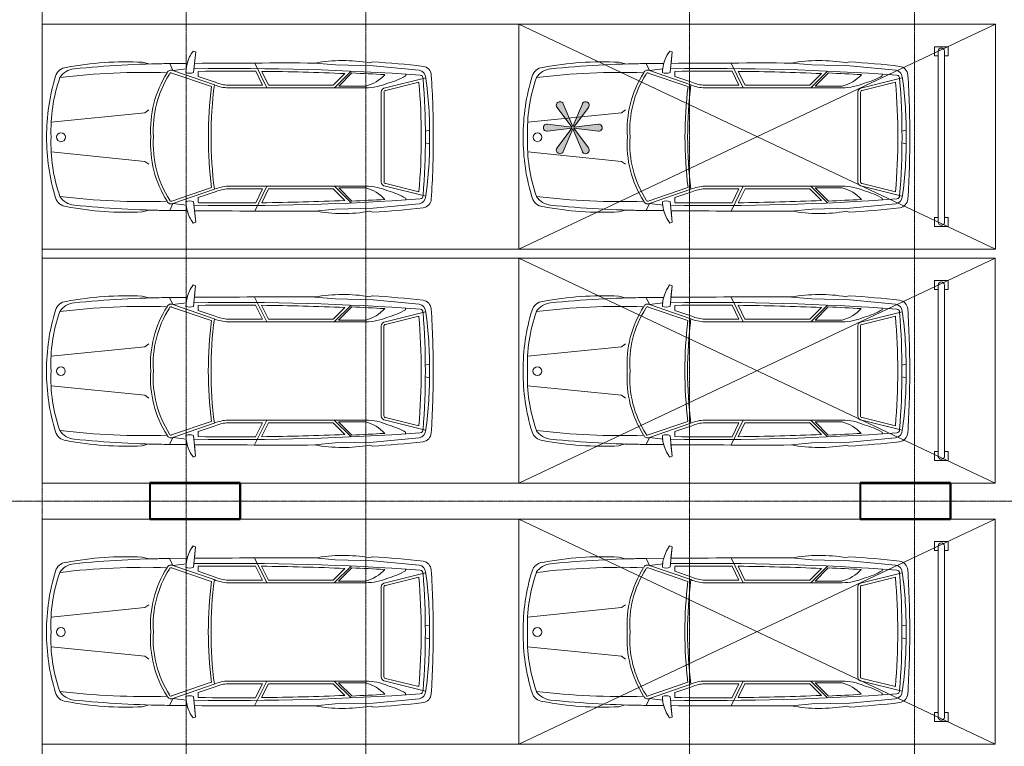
# Model space of a CAD drawing. Header units: millimetres. Extents: x 5617 to 112254, y 7718 to 133720.
# Tile 75 of 82: x 72951 to 83901, y 103475 to 111550. Entities that reach past the tile are written whole.
import ezdxf

# ---------------------------------------------------------------- set-up
doc = ezdxf.new("R2010")
doc.units = ezdxf.units.MM
doc.linetypes.add('Линия сетки', pattern=[25, 20, -2.5, 0, -2.5])
for name, color, linetype, lineweight in [('Оси', 7, 'Continuous', 9), ('Парковка', 7, 'Continuous', 18), ('Перекрытия', 7, 'Continuous', 18), ('Стены разрез', 7, 'Continuous', 40), ('Элементы узлов', 7, 'Continuous', 18)]:
    doc.layers.add(name, color=color, linetype=linetype, lineweight=lineweight)

# ---------------------------------------------------------------- blocks, each defined once
blk = doc.blocks.new('199_Парковочные места 3 класса и МГН - Средний класс-5604843-МКСС_LB01_-7_650__Кабельные конструкции_Лотки_2')
at = {"layer": 'Парковка', "color": 253, "true_color": 0xaaaaaa}
for p, q in [((2500, 5300), (0, 5300)), ((0, 5300), (0, 0)), ((2500, 0), (2500, 5300)), ((0, 0), (2500, 0))]:
    blk.add_line(p, q, dxfattribs=at)
at = {"layer": 'Элементы узлов', "color": 253, "true_color": 0xaaaaaa}
for p, q in [((1188, 4261), (1177, 4307)), ((1320, 4261), (1331, 4307)), ((512, 4192), (463, 3682)), ((708, 3817), (596, 4265)), ((738, 3820), (646, 4189)), ((1770, 3820), (1862, 4189)), ((1800, 3817), (1912, 4265)), ((1996, 4192), (2045, 3682)), ((574, 4042), (555, 4042)), ((1933, 4042), (1953, 4042)), ((1254, 3801), (754, 3801)), ((1254, 3771), (754, 3771)), ((1254, 3801), (1754, 3801)), ((1254, 3771), (1754, 3771)), ((419, 3676), (428, 3642)), ((428, 3642), (419, 3676)), ((463, 3682), (453, 3260)), ((2045, 3682), (2054, 3260)), ((2088, 3676), (2079, 3642)), ((2088, 3676), (2079, 3642)), ((688, 3297), (688, 3598)), ((708, 2069), (708, 3598)), ((1800, 2069), (1800, 3598)), ((1820, 3297), (1820, 3598)), ((708, 3249), (522, 3435)), ((688, 3297), (542, 3443)), ((1800, 3249), (1986, 3435)), ((1820, 3297), (1966, 3443)), ((678, 3237), (549, 3366)), ((1830, 3237), (1959, 3366)), ((453, 3260), (432, 3033)), ((678, 2516), (678, 3237)), ((1830, 2516), (1830, 3237)), ((2054, 3260), (2076, 3033)), ((708, 2497), (432, 2363)), ((678, 2449), (523, 2374)), ((678, 2516), (524, 2441)), ((678, 2069), (678, 2449)), ((1800, 2497), (2076, 2363)), ((1830, 2516), (1984, 2441)), ((1830, 2069), (1830, 2449)), ((1830, 2449), (1984, 2374)), ((515, 1453), (673, 1914)), ((543, 1440), (693, 1881)), ((580, 1736), (645, 1925)), ((1965, 1440), (1814, 1881)), ((1992, 1453), (1835, 1914)), ((1927, 1736), (1863, 1925)), ((298, 1678), (308, 1707)), ((298, 1678), (308, 1707)), ((308, 1707), (536, 1683)), ((308, 1707), (435, 1693)), ((580, 1736), (525, 1736)), ((1927, 1736), (1983, 1736)), ((2200, 1707), (1972, 1683)), ((2072, 1693), (2200, 1707)), ((2210, 1678), (2200, 1707)), ((2200, 1707), (2210, 1678)), ((436, 1612), (438, 1418)), ((438, 1418), (436, 1612)), ((515, 1453), (497, 1605)), ((1992, 1453), (2011, 1605)), ((2072, 1612), (2070, 1418)), ((2072, 1612), (2070, 1418)), ((515, 1453), (438, 1418)), ((1992, 1453), (2070, 1418)), ((422, 1114), (442, 1185)), ((422, 1114), (442, 1185)), ((953, 1186), (984, 1142)), ((984, 1142), (1090, 99)), ((1524, 1142), (1418, 99)), ((1555, 1186), (1524, 1142)), ((2085, 1114), (2065, 1185)), ((2065, 1185), (2085, 1114))]:
    blk.add_line(p, q, dxfattribs=at)
blk.add_circle((1256, 208), 49.6, dxfattribs=at)
for centre, radius, start, end in [((571, 4224), 103, 93.6407, 173.1165), ((571, 4224), 103, 93.6407, 173.1165), ((1250, -6442), 10791, 89.9787, 93.6407), ((1250, -6442), 10791, 89.9787, 93.6407), ((1185, 180), 4128, 89.0501, 98.2092), ((1258, -6442), 10791, 86.3593, 90.0213), ((1258, -6442), 10791, 86.3593, 90.0213), ((1322, 180), 4128, 81.7908, 90.9499), ((1937, 4224), 103, 6.8835, 86.3593), ((1937, 4224), 103, 6.8835, 86.3593), ((9206, 3182), 8801, 173.1165, 176.7833), ((9206, 3182), 8801, 173.1165, 176.7833), ((30000, 2118), 29508, 175.9457, 180.8366), ((593, 4184), 81.1, 87.5771, 174.3071), ((600, 4202), 33.8, 82.905, 175.9457), ((1254, -3792), 8054, 85.3719, 94.6281), ((1254, -2689), 6905, 84.9489, 95.0511), ((1908, 4202), 33.8, 4.0543, 97.095), ((1915, 4184), 81.1, 5.6929, 92.4229), ((-27492, 2118), 29508, 359.1634, 4.0543), ((-6698, 3182), 8801, 3.2167, 6.8835), ((-6698, 3182), 8801, 3.2167, 6.8835), ((-103, 3648), 783, 14.4186, 30.1446), ((2611, 3648), 783, 149.8554, 165.5814), ((104, 3598), 603, 359.9999, 24.0001), ((2403, 3598), 603, 155.9999, 180.0001), ((30000, 2118), 29488, 176.7104, 177.4243), ((270, 3492), 431, 14.2603, 47.5583), ((754, 3817), 46.1, 180, 270), ((754, 3817), 16.1, 170.2127, 270), ((1754, 3817), 16.1, 270, 9.7873), ((1754, 3817), 46.1, 270, 360), ((2238, 3492), 431, 132.4417, 165.7397), ((-27492, 2118), 29488, 2.5757, 3.2896), ((2198, 3346), 1794, 170.5335, 190.0508), ((2198, 3346), 1794, 170.5335, 190.0508), ((310, 3346), 1794, 349.9492, 9.4665), ((310, 3346), 1794, 349.9492, 9.4665), ((30000, 2118), 29478, 177.5739, 179.3716), ((-27492, 2118), 29478, 0.6284, 2.4261), ((122295, 2694), 121864, 179.84038, 180.47042), ((122295, 2694), 121864, 179.84038, 180.47042), ((-119787, 2694), 121864, 359.52958, 0.15962), ((-119787, 2694), 121864, 359.52958, 0.15962), ((30000, 2118), 29478, 179.5021, 180.7418), ((-27492, 2118), 29478, 359.2582, 0.4979), ((308, 2078), 370, 335.614, 358.6829), ((308, 2078), 400, 335.8269, 358.7333), ((2200, 2078), 400, 181.2667, 204.1731), ((2200, 2078), 370, 181.3171, 204.386), ((1254, 6445), 4567, 262.6911, 277.3091), ((1254, 6445), 4597, 262.9967, 277.0036), ((546, 2020), 422, 234.0334, 268.6551), ((546, 2020), 422, 234.0334, 254.9198), ((444, 1640), 101, 335.1844, 24.8156), ((2064, 1640), 101, 155.1844, 204.8156), ((1962, 2020), 422, 271.3449, 305.9666), ((1962, 2020), 422, 285.0802, 305.9666), ((555, 1432), 44.9, 152.0765, 249.8627), ((555, 1432), 14.9, 145.3433, 249.8627), ((1953, 1432), 14.9, 280.8242, 34.6567), ((1953, 1432), 44.9, 290.1373, 27.9235), ((12318, 1543), 11881, 180.5997, 185.7413), ((12318, 1543), 11881, 180.5997, 181.7231), ((8358, 1141), 7822, 178.1805, 186.9391), ((1172, 2380), 1175, 237.4377, 273.9819), ((1172, 2380), 1145, 237.4377, 274.0864), ((1335, 2380), 1145, 265.9136, 302.7696), ((1335, 2380), 1175, 266.0181, 302.5623), ((-5850, 1141), 7822, 353.0609, 1.8195), ((-9810, 1543), 11881, 354.2587, 359.4003), ((-9810, 1543), 11881, 358.2769, 359.4003), ((3991, 937), 3573, 177.157, 190.805), ((3991, 937), 3573, 177.157, 190.805), ((-1483, 937), 3573, 349.195, 2.843), ((-1483, 937), 3573, 349.195, 2.843), ((710, 376), 215, 185.7413, 236.8444), ((1797, 376), 215, 303.1556, 354.2587), ((617, 279), 137, 184.9335, 253.1284), ((617, 279), 137, 184.9335, 253.1284), ((1890, 279), 137, 286.8716, 355.0665), ((1890, 279), 137, 286.8716, 355.0665), ((1254, 2377), 2329, 253.1284, 269.9999), ((1254, 2377), 2329, 253.1284, 269.9999), ((1178, 1869), 1772, 250.7131, 272.4464), ((1329, 1869), 1772, 267.5536, 289.2869), ((1254, 2377), 2329, 270.0001, 286.8716), ((1254, 2377), 2329, 270.0001, 286.8716)]:
    blk.add_arc(centre, radius, start, end, dxfattribs=at)
blk = doc.blocks.new('199_Парковочные места 3 класса и МГН - Средний класс-5604844-МКСС_LB01_-7_650__Кабельные конструкции_Лотки_2')
at = {"layer": 'Парковка', "color": 253, "true_color": 0xaaaaaa}
for p, q in [((0, 5300), (2500, 0)), ((0, 0), (2500, 5300)), ((2500, 5300), (0, 5300)), ((0, 5300), (0, 0)), ((2500, 0), (2500, 5300)), ((250, 4775), (350, 4775)), ((250, 4625), (250, 4775)), ((300, 4735), (2200, 4735)), ((350, 4735), (350, 4775)), ((2150, 4735), (2150, 4775)), ((2150, 4775), (2250, 4775)), ((2250, 4625), (2250, 4775)), ((250, 4625), (350, 4625)), ((300, 4665), (2200, 4665)), ((350, 4625), (350, 4665)), ((2150, 4625), (2150, 4665)), ((2150, 4625), (2250, 4625)), ((0, 0), (2500, 0))]:
    blk.add_line(p, q, dxfattribs=at)
for centre, start, end in [((300, 4700), 90, 270), ((2200, 4700), 270, 90)]:
    blk.add_arc(centre, 35, start, end, dxfattribs=at)
at = {"layer": 'Элементы узлов', "color": 253, "true_color": 0xaaaaaa}
for p, q in [((1188, 4261), (1177, 4307)), ((1320, 4261), (1331, 4307)), ((512, 4192), (463, 3682)), ((708, 3817), (596, 4265)), ((738, 3820), (646, 4189)), ((1770, 3820), (1862, 4189)), ((1800, 3817), (1912, 4265)), ((1996, 4192), (2045, 3682)), ((574, 4042), (555, 4042)), ((1933, 4042), (1953, 4042)), ((1254, 3801), (754, 3801)), ((1254, 3771), (754, 3771)), ((1254, 3801), (1754, 3801)), ((1254, 3771), (1754, 3771)), ((419, 3676), (428, 3642)), ((428, 3642), (419, 3676)), ((463, 3682), (453, 3260)), ((2045, 3682), (2054, 3260)), ((2088, 3676), (2079, 3642)), ((2088, 3676), (2079, 3642)), ((688, 3297), (688, 3598)), ((708, 2069), (708, 3598)), ((1800, 2069), (1800, 3598)), ((1820, 3297), (1820, 3598)), ((708, 3249), (522, 3435)), ((688, 3297), (542, 3443)), ((1800, 3249), (1986, 3435)), ((1820, 3297), (1966, 3443)), ((678, 3237), (549, 3366)), ((1830, 3237), (1959, 3366)), ((453, 3260), (432, 3033)), ((678, 2516), (678, 3237)), ((1830, 2516), (1830, 3237)), ((2054, 3260), (2076, 3033)), ((708, 2497), (432, 2363)), ((678, 2449), (523, 2374)), ((678, 2516), (524, 2441)), ((678, 2069), (678, 2449)), ((1800, 2497), (2076, 2363)), ((1830, 2516), (1984, 2441)), ((1830, 2069), (1830, 2449)), ((1830, 2449), (1984, 2374)), ((515, 1453), (673, 1914)), ((543, 1440), (693, 1881)), ((580, 1736), (645, 1925)), ((1965, 1440), (1814, 1881)), ((1992, 1453), (1835, 1914)), ((1927, 1736), (1863, 1925)), ((298, 1678), (308, 1707)), ((298, 1678), (308, 1707)), ((308, 1707), (536, 1683)), ((308, 1707), (435, 1693)), ((580, 1736), (525, 1736)), ((1927, 1736), (1983, 1736)), ((2200, 1707), (1972, 1683)), ((2072, 1693), (2200, 1707)), ((2210, 1678), (2200, 1707)), ((2200, 1707), (2210, 1678)), ((436, 1612), (438, 1418)), ((438, 1418), (436, 1612)), ((515, 1453), (497, 1605)), ((1992, 1453), (2011, 1605)), ((2072, 1612), (2070, 1418)), ((2072, 1612), (2070, 1418)), ((515, 1453), (438, 1418)), ((1992, 1453), (2070, 1418)), ((422, 1114), (442, 1185)), ((422, 1114), (442, 1185)), ((953, 1186), (984, 1142)), ((984, 1142), (1090, 99)), ((1524, 1142), (1418, 99)), ((1555, 1186), (1524, 1142)), ((2085, 1114), (2065, 1185)), ((2065, 1185), (2085, 1114))]:
    blk.add_line(p, q, dxfattribs=at)
blk.add_circle((1256, 208), 49.6, dxfattribs=at)
for centre, radius, start, end in [((571, 4224), 103, 93.6407, 173.1165), ((571, 4224), 103, 93.6407, 173.1165), ((1250, -6442), 10791, 89.9787, 93.6407), ((1250, -6442), 10791, 89.9787, 93.6407), ((1185, 180), 4128, 89.0501, 98.2092), ((1258, -6442), 10791, 86.3593, 90.0213), ((1258, -6442), 10791, 86.3593, 90.0213), ((1322, 180), 4128, 81.7908, 90.9499), ((1937, 4224), 103, 6.8835, 86.3593), ((1937, 4224), 103, 6.8835, 86.3593), ((9206, 3182), 8801, 173.1165, 176.7833), ((9206, 3182), 8801, 173.1165, 176.7833), ((30000, 2118), 29508, 175.9457, 180.8366), ((593, 4184), 81.1, 87.5771, 174.3071), ((600, 4202), 33.8, 82.905, 175.9457), ((1254, -3792), 8054, 85.3719, 94.6281), ((1254, -2689), 6905, 84.9489, 95.0511), ((1908, 4202), 33.8, 4.0543, 97.095), ((1915, 4184), 81.1, 5.6929, 92.4229), ((-27492, 2118), 29508, 359.1634, 4.0543), ((-6698, 3182), 8801, 3.2167, 6.8835), ((-6698, 3182), 8801, 3.2167, 6.8835), ((-103, 3648), 783, 14.4186, 30.1446), ((2611, 3648), 783, 149.8554, 165.5814), ((104, 3598), 603, 359.9999, 24.0001), ((2403, 3598), 603, 155.9999, 180.0001), ((30000, 2118), 29488, 176.7104, 177.4243), ((270, 3492), 431, 14.2603, 47.5583), ((754, 3817), 46.1, 180, 270), ((754, 3817), 16.1, 170.2127, 270), ((1754, 3817), 16.1, 270, 9.7873), ((1754, 3817), 46.1, 270, 360), ((2238, 3492), 431, 132.4417, 165.7397), ((-27492, 2118), 29488, 2.5757, 3.2896), ((2198, 3346), 1794, 170.5335, 190.0508), ((2198, 3346), 1794, 170.5335, 190.0508), ((310, 3346), 1794, 349.9492, 9.4665), ((310, 3346), 1794, 349.9492, 9.4665), ((30000, 2118), 29478, 177.5739, 179.3716), ((-27492, 2118), 29478, 0.6284, 2.4261), ((122295, 2694), 121864, 179.84038, 180.47042), ((122295, 2694), 121864, 179.84038, 180.47042), ((-119787, 2694), 121864, 359.52958, 0.15962), ((-119787, 2694), 121864, 359.52958, 0.15962), ((30000, 2118), 29478, 179.5021, 180.7418), ((-27492, 2118), 29478, 359.2582, 0.4979), ((308, 2078), 370, 335.614, 358.6829), ((308, 2078), 400, 335.8269, 358.7333), ((2200, 2078), 400, 181.2667, 204.1731), ((2200, 2078), 370, 181.3171, 204.386), ((1254, 6445), 4567, 262.6911, 277.3091), ((1254, 6445), 4597, 262.9967, 277.0036), ((546, 2020), 422, 234.0334, 268.6551), ((546, 2020), 422, 234.0334, 254.9198), ((444, 1640), 101, 335.1844, 24.8156), ((2064, 1640), 101, 155.1844, 204.8156), ((1962, 2020), 422, 271.3449, 305.9666), ((1962, 2020), 422, 285.0802, 305.9666), ((555, 1432), 44.9, 152.0765, 249.8627), ((555, 1432), 14.9, 145.3433, 249.8627), ((1953, 1432), 14.9, 280.8242, 34.6567), ((1953, 1432), 44.9, 290.1373, 27.9235), ((12318, 1543), 11881, 180.5997, 185.7413), ((12318, 1543), 11881, 180.5997, 181.7231), ((8358, 1141), 7822, 178.1805, 186.9391), ((1172, 2380), 1175, 237.4377, 273.9819), ((1172, 2380), 1145, 237.4377, 274.0864), ((1335, 2380), 1145, 265.9136, 302.7696), ((1335, 2380), 1175, 266.0181, 302.5623), ((-5850, 1141), 7822, 353.0609, 1.8195), ((-9810, 1543), 11881, 354.2587, 359.4003), ((-9810, 1543), 11881, 358.2769, 359.4003), ((3991, 937), 3573, 177.157, 190.805), ((3991, 937), 3573, 177.157, 190.805), ((-1483, 937), 3573, 349.195, 2.843), ((-1483, 937), 3573, 349.195, 2.843), ((710, 376), 215, 185.7413, 236.8444), ((1797, 376), 215, 303.1556, 354.2587), ((617, 279), 137, 184.9335, 253.1284), ((617, 279), 137, 184.9335, 253.1284), ((1890, 279), 137, 286.8716, 355.0665), ((1890, 279), 137, 286.8716, 355.0665), ((1254, 2377), 2329, 253.1284, 269.9999), ((1254, 2377), 2329, 253.1284, 269.9999), ((1178, 1869), 1772, 250.7131, 272.4464), ((1329, 1869), 1772, 267.5536, 289.2869), ((1254, 2377), 2329, 270.0001, 286.8716), ((1254, 2377), 2329, 270.0001, 286.8716)]:
    blk.add_arc(centre, radius, start, end, dxfattribs=at)
blk = doc.blocks.new('199_Парковочные места 3 класса и МГН - Средний класс-5604845-МКСС_LB01_-7_650__Кабельные конструкции_Лотки_2')
at = {"layer": 'Парковка'}
blk.add_hatch(color=256, dxfattribs=at).paths.add_polyline_path([(1438, 462), (1436, 472), (1430, 481), (1423, 488), (1414, 493), (1163, 600), (1414, 707), (1423, 712), (1430, 719), (1436, 728), (1438, 738), (1438, 749), (1435, 759), (1430, 768), (1423, 775), (1414, 780), (1404, 783), (1394, 783), (1383, 781), (1374, 775), (1156, 611), (1190, 882), (1190, 892), (1187, 903), (1182, 911), (1174, 919), (1165, 924), (1155, 927), (1145, 927), (1135, 924), (1126, 919), (1118, 911), (1113, 903), (1110, 892), (1110, 882), (1144, 611), (926, 775), (917, 781), (906, 783), (896, 783), (886, 780), (877, 775), (870, 768), (865, 759), (862, 749), (862, 738), (864, 728), (870, 719), (877, 712), (886, 707), (1137, 600), (886, 493), (877, 488), (870, 481), (864, 472), (862, 462), (862, 451), (865, 441), (870, 432), (877, 425), (886, 420), (896, 417), (906, 417), (917, 419), (926, 425), (1144, 589), (1110, 318), (1110, 308), (1113, 297), (1118, 289), (1126, 281), (1135, 276), (1145, 273), (1155, 273), (1165, 276), (1174, 281), (1182, 289), (1187, 297), (1190, 308), (1190, 318), (1156, 589), (1374, 425), (1383, 419), (1394, 417), (1404, 417), (1414, 420), (1423, 425), (1430, 432), (1435, 441), (1438, 451)])
at = {"layer": 'Парковка', "color": 253, "true_color": 0xaaaaaa}
for p, q in [((0, 5300), (2500, 0)), ((0, 0), (2500, 5300)), ((2500, 5300), (0, 5300)), ((0, 5300), (0, 0)), ((2500, 0), (2500, 5300)), ((250, 4775), (350, 4775)), ((250, 4625), (250, 4775)), ((300, 4735), (2200, 4735)), ((350, 4735), (350, 4775)), ((2150, 4735), (2150, 4775)), ((2150, 4775), (2250, 4775)), ((2250, 4625), (2250, 4775)), ((250, 4625), (350, 4625)), ((300, 4665), (2200, 4665)), ((350, 4625), (350, 4665)), ((2150, 4625), (2150, 4665)), ((2150, 4625), (2250, 4625)), ((0, 0), (2500, 0))]:
    blk.add_line(p, q, dxfattribs=at)
for centre, start, end in [((300, 4700), 90, 270), ((2200, 4700), 270, 90)]:
    blk.add_arc(centre, 35, start, end, dxfattribs=at)
at = {"layer": 'Элементы узлов', "color": 253, "true_color": 0xaaaaaa}
for p, q in [((1188, 4261), (1177, 4307)), ((1320, 4261), (1331, 4307)), ((512, 4192), (463, 3682)), ((708, 3817), (596, 4265)), ((738, 3820), (646, 4189)), ((1770, 3820), (1862, 4189)), ((1800, 3817), (1912, 4265)), ((1996, 4192), (2045, 3682)), ((574, 4042), (555, 4042)), ((1933, 4042), (1953, 4042)), ((1254, 3801), (754, 3801)), ((1254, 3771), (754, 3771)), ((1254, 3801), (1754, 3801)), ((1254, 3771), (1754, 3771)), ((419, 3676), (428, 3642)), ((428, 3642), (419, 3676)), ((463, 3682), (453, 3260)), ((2045, 3682), (2054, 3260)), ((2088, 3676), (2079, 3642)), ((2088, 3676), (2079, 3642)), ((688, 3297), (688, 3598)), ((708, 2069), (708, 3598)), ((1800, 2069), (1800, 3598)), ((1820, 3297), (1820, 3598)), ((708, 3249), (522, 3435)), ((688, 3297), (542, 3443)), ((1800, 3249), (1986, 3435)), ((1820, 3297), (1966, 3443)), ((678, 3237), (549, 3366)), ((1830, 3237), (1959, 3366)), ((453, 3260), (432, 3033)), ((678, 2516), (678, 3237)), ((1830, 2516), (1830, 3237)), ((2054, 3260), (2076, 3033)), ((708, 2497), (432, 2363)), ((678, 2449), (523, 2374)), ((678, 2516), (524, 2441)), ((678, 2069), (678, 2449)), ((1800, 2497), (2076, 2363)), ((1830, 2516), (1984, 2441)), ((1830, 2069), (1830, 2449)), ((1830, 2449), (1984, 2374)), ((515, 1453), (673, 1914)), ((543, 1440), (693, 1881)), ((580, 1736), (645, 1925)), ((1965, 1440), (1814, 1881)), ((1992, 1453), (1835, 1914)), ((1927, 1736), (1863, 1925)), ((298, 1678), (308, 1707)), ((298, 1678), (308, 1707)), ((308, 1707), (536, 1683)), ((308, 1707), (435, 1693)), ((580, 1736), (525, 1736)), ((1927, 1736), (1983, 1736)), ((2200, 1707), (1972, 1683)), ((2072, 1693), (2200, 1707)), ((2210, 1678), (2200, 1707)), ((2200, 1707), (2210, 1678)), ((436, 1612), (438, 1418)), ((438, 1418), (436, 1612)), ((515, 1453), (497, 1605)), ((1992, 1453), (2011, 1605)), ((2072, 1612), (2070, 1418)), ((2072, 1612), (2070, 1418)), ((515, 1453), (438, 1418)), ((1992, 1453), (2070, 1418)), ((422, 1114), (442, 1185)), ((422, 1114), (442, 1185)), ((953, 1186), (984, 1142)), ((984, 1142), (1090, 99)), ((1524, 1142), (1418, 99)), ((1555, 1186), (1524, 1142)), ((2085, 1114), (2065, 1185)), ((2065, 1185), (2085, 1114)), ((1144, 611), (1110, 882)), ((1190, 882), (1156, 611)), ((926, 775), (1144, 611)), ((1156, 611), (1374, 775)), ((1137, 600), (886, 707)), ((1414, 707), (1163, 600)), ((886, 493), (1137, 600)), ((1144, 589), (926, 425)), ((1110, 318), (1144, 589)), ((1156, 589), (1190, 318)), ((1374, 425), (1156, 589)), ((1163, 600), (1414, 493))]:
    blk.add_line(p, q, dxfattribs=at)
blk.add_circle((1256, 208), 49.6, dxfattribs=at)
for centre, radius, start, end in [((571, 4224), 103, 93.6407, 173.1165), ((571, 4224), 103, 93.6407, 173.1165), ((1250, -6442), 10791, 89.9787, 93.6407), ((1250, -6442), 10791, 89.9787, 93.6407), ((1185, 180), 4128, 89.0501, 98.2092), ((1258, -6442), 10791, 86.3593, 90.0213), ((1258, -6442), 10791, 86.3593, 90.0213), ((1322, 180), 4128, 81.7908, 90.9499), ((1937, 4224), 103, 6.8835, 86.3593), ((1937, 4224), 103, 6.8835, 86.3593), ((9206, 3182), 8801, 173.1165, 176.7833), ((9206, 3182), 8801, 173.1165, 176.7833), ((30000, 2118), 29508, 175.9457, 180.8366), ((593, 4184), 81.1, 87.5771, 174.3071), ((600, 4202), 33.8, 82.905, 175.9457), ((1254, -3792), 8054, 85.3719, 94.6281), ((1254, -2689), 6905, 84.9489, 95.0511), ((1908, 4202), 33.8, 4.0543, 97.095), ((1915, 4184), 81.1, 5.6929, 92.4229), ((-27492, 2118), 29508, 359.1634, 4.0543), ((-6698, 3182), 8801, 3.2167, 6.8835), ((-6698, 3182), 8801, 3.2167, 6.8835), ((-103, 3648), 783, 14.4186, 30.1446), ((2611, 3648), 783, 149.8554, 165.5814), ((104, 3598), 603, 359.9999, 24.0001), ((2403, 3598), 603, 155.9999, 180.0001), ((30000, 2118), 29488, 176.7104, 177.4243), ((270, 3492), 431, 14.2603, 47.5583), ((754, 3817), 46.1, 180, 270), ((754, 3817), 16.1, 170.2127, 270), ((1754, 3817), 16.1, 270, 9.7873), ((1754, 3817), 46.1, 270, 360), ((2238, 3492), 431, 132.4417, 165.7397), ((-27492, 2118), 29488, 2.5757, 3.2896), ((2198, 3346), 1794, 170.5335, 190.0508), ((2198, 3346), 1794, 170.5335, 190.0508), ((310, 3346), 1794, 349.9492, 9.4665), ((310, 3346), 1794, 349.9492, 9.4665), ((30000, 2118), 29478, 177.5739, 179.3716), ((-27492, 2118), 29478, 0.6284, 2.4261), ((122295, 2694), 121864, 179.84038, 180.47042), ((122295, 2694), 121864, 179.84038, 180.47042), ((-119787, 2694), 121864, 359.52958, 0.15962), ((-119787, 2694), 121864, 359.52958, 0.15962), ((30000, 2118), 29478, 179.5021, 180.7418), ((-27492, 2118), 29478, 359.2582, 0.4979), ((308, 2078), 370, 335.614, 358.6829), ((308, 2078), 400, 335.8269, 358.7333), ((2200, 2078), 400, 181.2667, 204.1731), ((2200, 2078), 370, 181.3171, 204.386), ((1254, 6445), 4567, 262.6911, 277.3091), ((1254, 6445), 4597, 262.9967, 277.0036), ((546, 2020), 422, 234.0334, 268.6551), ((546, 2020), 422, 234.0334, 254.9198), ((444, 1640), 101, 335.1844, 24.8156), ((2064, 1640), 101, 155.1844, 204.8156), ((1962, 2020), 422, 271.3449, 305.9666), ((1962, 2020), 422, 285.0802, 305.9666), ((555, 1432), 44.9, 152.0765, 249.8627), ((555, 1432), 14.9, 145.3433, 249.8627), ((1953, 1432), 14.9, 280.8242, 34.6567), ((1953, 1432), 44.9, 290.1373, 27.9235), ((12318, 1543), 11881, 180.5997, 185.7413), ((12318, 1543), 11881, 180.5997, 181.7231), ((8358, 1141), 7822, 178.1805, 186.9391), ((1172, 2380), 1175, 237.4377, 273.9819), ((1172, 2380), 1145, 237.4377, 274.0864), ((1335, 2380), 1145, 265.9136, 302.7696), ((1335, 2380), 1175, 266.0181, 302.5623), ((-5850, 1141), 7822, 353.0609, 1.8195), ((-9810, 1543), 11881, 354.2587, 359.4003), ((-9810, 1543), 11881, 358.2769, 359.4003), ((3991, 937), 3573, 177.157, 190.805), ((3991, 937), 3573, 177.157, 190.805), ((-1483, 937), 3573, 349.195, 2.843), ((-1483, 937), 3573, 349.195, 2.843), ((1150, 887), 40, 353, 187), ((901, 743), 40, 53, 247), ((1399, 743), 40, 293, 127), ((901, 457), 40, 113, 307), ((1399, 457), 40, 233, 67), ((710, 376), 215, 185.7413, 236.8444), ((1797, 376), 215, 303.1556, 354.2587), ((617, 279), 137, 184.9335, 253.1284), ((617, 279), 137, 184.9335, 253.1284), ((1150, 313), 40, 173, 7), ((1890, 279), 137, 286.8716, 355.0665), ((1890, 279), 137, 286.8716, 355.0665), ((1254, 2377), 2329, 253.1284, 269.9999), ((1254, 2377), 2329, 253.1284, 269.9999), ((1178, 1869), 1772, 250.7131, 272.4464), ((1329, 1869), 1772, 267.5536, 289.2869), ((1254, 2377), 2329, 270.0001, 286.8716), ((1254, 2377), 2329, 270.0001, 286.8716)]:
    blk.add_arc(centre, radius, start, end, dxfattribs=at)
blk = doc.blocks.new('135_SLK_GD_AR_rvt-1-МКСС_LB01_-7_650__Кабельные конструкции_Лотки_2')
at = {"layer": 'Перекрытия', "color": 253, "true_color": 0xaaaaaa}
for p, q in [((94750, 106000), (94750, 106400)), ((94750, 106400), (95750, 106400)), ((95750, 106400), (95750, 106000)), ((102650, 106000), (102650, 106400)), ((102650, 106400), (103650, 106400)), ((103650, 106400), (103650, 106000)), ((95750, 106000), (94750, 106000)), ((103650, 106000), (102650, 106000))]:
    blk.add_line(p, q, dxfattribs=at)
at = {"layer": 'Стены разрез', "color": 253, "true_color": 0xaaaaaa}
for p, q in [((94750, 106402), (94748, 106402)), ((94748, 106402), (94748, 105998)), ((95752, 106402), (94750, 106402)), ((94750, 106000), (94750, 106400)), ((94750, 106400), (95750, 106400)), ((95750, 106400), (95750, 106000)), ((95752, 106400), (95752, 106402)), ((95752, 105998), (95752, 106400)), ((102650, 106402), (102648, 106402)), ((102648, 106402), (102648, 105998)), ((103652, 106402), (102650, 106402)), ((102650, 106000), (102650, 106400)), ((102650, 106400), (103650, 106400)), ((103650, 106400), (103650, 106000)), ((103652, 106400), (103652, 106402)), ((103652, 105998), (103652, 106400)), ((95750, 106000), (94750, 106000)), ((103650, 106000), (102650, 106000)), ((94748, 105998), (94750, 105998)), ((94750, 105998), (95750, 105998)), ((95750, 105998), (95752, 105998)), ((102648, 105998), (102650, 105998)), ((102650, 105998), (103650, 105998)), ((103650, 105998), (103652, 105998))]:
    blk.add_line(p, q, dxfattribs=at)
at = {"layer": 'Парковка', "color": 253, "lineweight": 18, "true_color": 0xaaaaaa, "rotation": 270.0000000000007}
for name, p in [('199_Парковочные места 3 класса и МГН - Средний класс-5604843-МКСС_LB01_-7_650__Кабельные конструкции_Лотки_2', (93550, 111500)), ('199_Парковочные места 3 класса и МГН - Средний класс-5604845-МКСС_LB01_-7_650__Кабельные конструкции_Лотки_2', (98850, 111500)), ('199_Парковочные места 3 класса и МГН - Средний класс-5604843-МКСС_LB01_-7_650__Кабельные конструкции_Лотки_2', (93549, 108900)), ('199_Парковочные места 3 класса и МГН - Средний класс-5604844-МКСС_LB01_-7_650__Кабельные конструкции_Лотки_2', (98849, 108900)), ('199_Парковочные места 3 класса и МГН - Средний класс-5604843-МКСС_LB01_-7_650__Кабельные конструкции_Лотки_2', (93549, 106000)), ('199_Парковочные места 3 класса и МГН - Средний класс-5604844-МКСС_LB01_-7_650__Кабельные конструкции_Лотки_2', (98849, 106000))]:
    blk.add_blockref(name, p, dxfattribs=at)

msp = doc.modelspace()

# ---------------------------------------------------------------- linework, layer by layer
at = {"layer": 'Оси', "linetype": 'Линия сетки'}
for p, q in [((73201.5, 51761.8), (73201.5, 133719.9)), ((74801.5, 51761.8), (74801.5, 133719.9)), ((76801.5, 51761.8), (76801.5, 133719.9)), ((80401.5, 51761.8), (80401.5, 133719.9)), ((82901.5, 51761.8), (82901.5, 133719.9)), ((111113.7, 106200), (57746.7, 106200))]:
    msp.add_line(p, q, dxfattribs=at)

# ---------------------------------------------------------------- block references
at = {"lineweight": 5}
msp.add_blockref('135_SLK_GD_AR_rvt-1-МКСС_LB01_-7_650__Кабельные конструкции_Лотки_2', (-20348.5, 0), dxfattribs=at)

doc.saveas('drawing.dxf')
